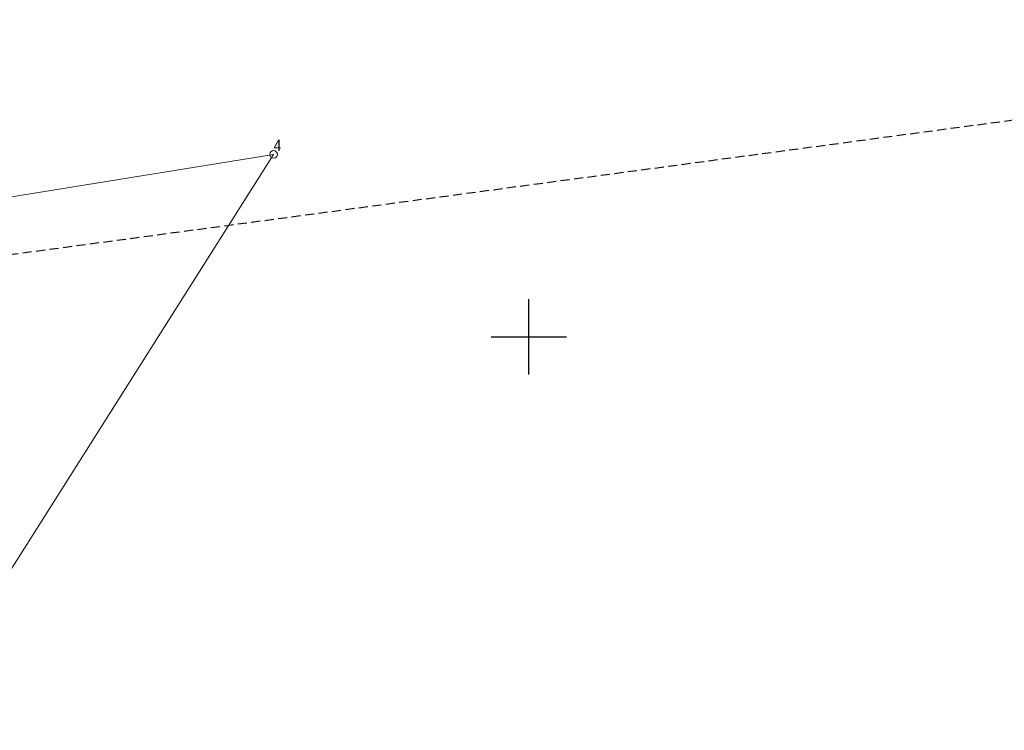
# Model space of a CAD drawing. Header units: metres. Extents: x 5590113 to 5596324, y 5910954 to 5916249.
# Tile 181 of 256: x 5592566 to 5592632, y 5913824 to 5913871. Entities that reach past the tile are written whole.
import ezdxf
from ezdxf.enums import TextEntityAlignment as Align

# ---------------------------------------------------------------- set-up
doc = ezdxf.new("R2010")
doc.units = ezdxf.units.M
doc.linetypes.add('2', pattern=[0.9, 0.6, -0.3])
doc.linetypes.add('219-500', pattern=[0])
doc.layers.get('0').update_dxf_attribs({"color": 2, "lineweight": 5})
doc.styles.get("Standard").update_dxf_attribs({"font": 'Working1250', "width": 0.75})

# ---------------------------------------------------------------- blocks, each defined once
blk = doc.blocks.new('202')
at = {"color": 0, "linetype": 'Continuous', "lineweight": 0}
blk.add_circle((0, 0), 0.25, dxfattribs=at)
blk = doc.blocks.new('RAMKA500K')
at = {"color": 0}
for p, q in [((200, 97.5), (200, 102.5)), ((197.5, 100), (202.5, 100))]:
    blk.add_line(p, q, dxfattribs=at)

msp = doc.modelspace()

# ---------------------------------------------------------------- linework, layer by layer
at = {"layer": '219-działka ewidencyjna', "color": 7, "linetype": '219-500', "lineweight": 18, "flags": 128}
for points in [[(5592583.08, 5913862.1), (5592520.57, 5913763.31)], [(5592583.08, 5913862.1), (5592539.82, 5913855.1)]]:
    msp.add_lwpolyline(points, dxfattribs=at)
at = {"layer": 'Zakres', "color": 5, "linetype": '2', "lineweight": 25, "flags": 128}
msp.add_lwpolyline([(5592488.83, 5913845.15), (5592732.46, 5913877.85), (5592720.46, 5913963.58), (5592690.12, 5913960.05), (5592610.89, 5913994.02)], close=True, dxfattribs=at)

# ---------------------------------------------------------------- block references
at = {"layer": '202-punkt graniczny', "color": 7, "linetype": 'CONTINUOUS', "lineweight": 18}
msp.add_blockref('202', (5592583.08, 5913862.1), dxfattribs=at)
at = {"layer": 'Wstawianie ramki sekcyjnej z opisem', "color": 7, "linetype": 'CONTINUOUS', "lineweight": 13}
msp.add_blockref('RAMKA500K', (5592400, 5913750), dxfattribs=at)

# ---------------------------------------------------------------- texts
at = {"layer": '202-punkt graniczny-Atr103', "color": 7, "width": 0.9}
msp.add_text('4', height=0.75, dxfattribs=at).set_placement((5592583.08, 5913862.1), align=Align.BOTTOM_LEFT)
msp.add_text('4', height=0.75, dxfattribs=at).set_placement((5592583.08, 5913862.1), align=Align.BOTTOM_LEFT)

doc.saveas('drawing.dxf')
